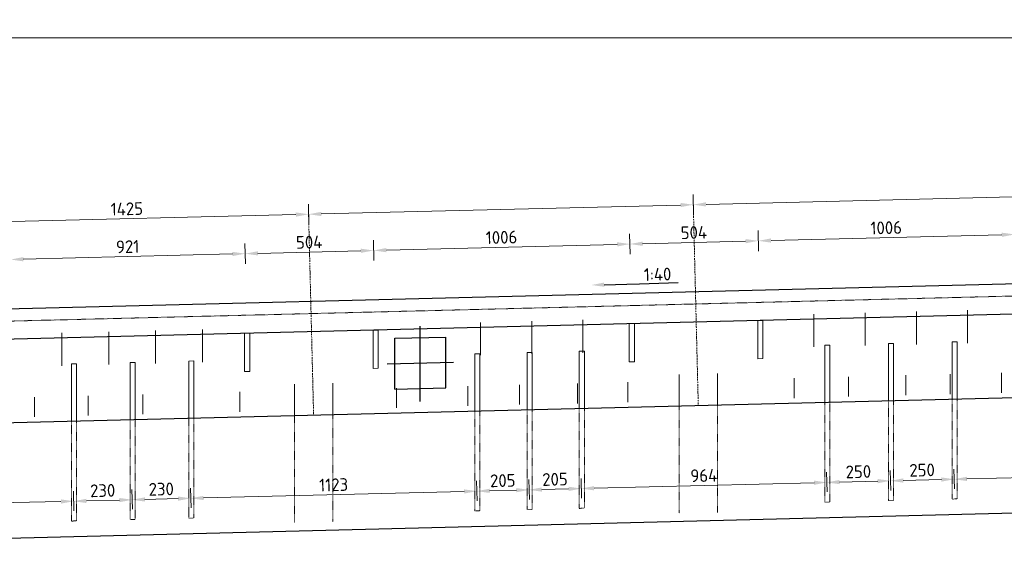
# Model space of a CAD drawing. Header units: millimetres. Extents: x -8028558 to 327273, y -63352 to 83293.
# Tile 49 of 195: x -2122 to 1742, y 2170 to 4289. Entities that reach past the tile are written whole.
import ezdxf
from ezdxf import colors
from ezdxf.entities.mleader import LeaderData, LeaderLine
from ezdxf.math import Vec2, Vec3

# ---------------------------------------------------------------- set-up
doc = ezdxf.new("R2010")
doc.units = ezdxf.units.MM
for name, pattern in [('NLCS-HIDDEN', [4, 2, -2]), ('XX-HART', [13, 4, -2, 1, -2, 4]), ('ZZ-HIDDEN-SO', [4, 2, -2])]:
    doc.linetypes.add(name, pattern=pattern)
for name, color, linetype, lineweight in [('B-CO-BC-BETONVORM-GD', 90, 'Continuous', 25), ('B-CO-BC-BETONVORM-GN', 10, 'ZZ-HIDDEN-SO', 13), ('B-CO-BC-BETONVORM-M', 7, 'Continuous', 18), ('B-CO-BC-STORTNAAD-GD', 10, 'BC-STORTNAAD', 25), ('B-CO-BC-VOORSPANNING-GD', 200, 'Continuous', 25), ('B-CO-BC-WAPENING_HOOFDWAPENING-G', 170, 'Continuous', 18), ('B-CO-BC-WAPENING_HOOFDWAPENING-GN', 140, 'NLCS-HIDDEN', 13), ('X-XX-AL-HARTLIJN-G', 7, 'XX-HART', 18), ('X-XX-AL-M', 7, 'Continuous', 18), ('X-XX-AL-VERWIJZING-T25', 7, 'Continuous', 25)]:
    doc.layers.add(name, color=color, linetype=linetype, lineweight=lineweight)
doc.styles.add('NLCS-ISO-MM20-T25', font='NLCS-ISO.ttf', dxfattribs={"height": 50})
doc.linetypes.add('BC-STORTNAAD', pattern='A,15,-1,[175,NLCS.SHX,S=1,R=0,X=0,Y=0],-1', length=17)
doc.dimstyles.new('NLCS-MM20-T25-PIJL_L0_H0', dxfattribs={"dimscale": 20, "dimtxt": 2.5, "dimasz": 2.5, "dimexe": 2, "dimexo": 2, "dimgap": 0.7, "dimtad": 1, "dimdec": 0, "dimzin": 0, "dimdsep": 46, "dimtxsty": 'NLCS-ISO-MM20-T25', "dimcen": 0, "dimdle": 2, "dimclrd": 256, "dimclre": 256, "dimclrt": 256, "dimadec": 0, "dimazin": 0, "dimtfac": 1, "dimtdec": 3, "dimtofl": 0, "dimtmove": 0, "dimatfit": 3, "dimfxl": 2, "dimfxlon": 1, "dimtfillclr": 256, "dimtolj": 1, "dimtzin": 0, "dimlwd": -1, "dimlwe": -1, "dimarcsym": 0})
doc.dimstyles.new('NLCS-MM20-T25-PIJL_L0_H4', dxfattribs={"dimscale": 20, "dimtxt": 2.5, "dimasz": 2.5, "dimexe": 2, "dimexo": 2, "dimgap": 0.7, "dimtad": 1, "dimdec": 0, "dimzin": 0, "dimdsep": 46, "dimtxsty": 'NLCS-ISO-MM20-T25', "dimcen": 0, "dimdle": 2, "dimclrd": 256, "dimclre": 256, "dimclrt": 256, "dimadec": 4, "dimazin": 0, "dimtfac": 1, "dimtdec": 3, "dimtofl": 0, "dimtmove": 0, "dimatfit": 3, "dimfxl": 2, "dimfxlon": 1, "dimtfillclr": 256, "dimtolj": 1, "dimtzin": 0, "dimlwd": -1, "dimlwe": -1, "dimarcsym": 0})

# ---------------------------------------------------------------- blocks, each defined once
blk = doc.blocks.new('*D1693')
at = {"layer": 'X-XX-AL-M', "transparency": 16777216}
for p, q in [((-4319.8, 4177.1), (-4319.8, 4257.1)), ((14649.8, 4177.1), (14649.8, 4257.1)), ((14599.8, 4217.1), (-4269.8, 4217.1))]:
    blk.add_line(p, q, dxfattribs=at)
for points in [[(-4269.8, 4225.4), (-4269.8, 4208.7), (-4319.8, 4217.1)], [(14599.8, 4225.4), (14599.8, 4208.7), (14649.8, 4217.1)]]:
    blk.add_solid(points, dxfattribs=at)
at = {"layer": 'X-XX-AL-M', "transparency": 16777216, "insert": (5165, 4256.1), "char_height": 50, "attachment_point": 5, "style": 'NLCS-ISO-MM20-T25'}
blk.add_mtext('\\A1;18970', dxfattribs=at)
blk = doc.blocks.new('*D1700')
at = {"layer": 'X-XX-AL-M', "transparency": 16777216}
for p, q in [((-987.3, 3484.9), (-989.3, 3564.9)), ((-2411.8, 3449.4), (-2413.8, 3529.4)), ((-2362.8, 3490.7), (-1038.3, 3523.6))]:
    blk.add_line(p, q, dxfattribs=at)
for points in [[(-1038.5, 3532), (-1038, 3515.3), (-988.3, 3524.9)], [(-2363, 3499), (-2362.6, 3482.3), (-2412.8, 3489.4)]]:
    blk.add_solid(points, dxfattribs=at)
at = {"layer": 'X-XX-AL-M', "transparency": 16777216, "insert": (-1701.5, 3546.1), "char_height": 50, "attachment_point": 5, "rotation": 1.4252, "style": 'NLCS-ISO-MM20-T25'}
blk.add_mtext('\\A1;1425', dxfattribs=at)
blk = doc.blocks.new('*D1701')
at = {"layer": 'X-XX-AL-M', "transparency": 16777216}
for p, q in [((522.3, 3522.4), (520.3, 3602.4)), ((-987.3, 3484.9), (-989.3, 3564.9)), ((-938.3, 3526.1), (471.3, 3561.2))]:
    blk.add_line(p, q, dxfattribs=at)
for points in [[(471.1, 3569.5), (471.5, 3552.9), (521.3, 3562.4)], [(-938.5, 3534.4), (-938.1, 3517.8), (-988.3, 3524.9)]]:
    blk.add_solid(points, dxfattribs=at)
blk = doc.blocks.new('*D1702')
at = {"layer": 'X-XX-AL-M', "transparency": 16777216}
for p, q in [((2031.8, 3560), (2029.8, 3640)), ((522.3, 3522.4), (520.3, 3602.4)), ((571.2, 3563.7), (1980.8, 3598.7))]:
    blk.add_line(p, q, dxfattribs=at)
for points in [[(1980.6, 3607.1), (1981, 3590.4), (2030.8, 3600)], [(571, 3572), (571.5, 3555.3), (521.3, 3562.4)]]:
    blk.add_solid(points, dxfattribs=at)
blk = doc.blocks.new('*D1639')
at = {"layer": 'X-XX-AL-M', "transparency": 16777216}
for p, q in [((-1236, 3330.2), (-1238, 3410.1)), ((-2156.7, 3307.1), (-2158.7, 3387.1)), ((-2107.7, 3348.4), (-1287, 3368.9))]:
    blk.add_line(p, q, dxfattribs=at)
for points in [[(-1287.2, 3377.2), (-1286.8, 3360.6), (-1237, 3370.1)], [(-2107.9, 3356.7), (-2107.5, 3340), (-2157.7, 3347.1)]]:
    blk.add_solid(points, dxfattribs=at)
at = {"layer": 'X-XX-AL-M', "transparency": 16777216, "insert": (-1698.3, 3397.6), "char_height": 50, "attachment_point": 5, "rotation": 1.4321, "style": 'NLCS-ISO-MM20-T25'}
blk.add_mtext('\\A1;921', dxfattribs=at)
blk = doc.blocks.new('*D1640')
at = {"layer": 'X-XX-AL-M', "transparency": 16777216}
for p, q in [((-1236, 3330.2), (-1238, 3410.1)), ((-732.2, 3342.8), (-734.2, 3422.7)), ((-1187, 3371.4), (-783.2, 3381.5))]:
    blk.add_line(p, q, dxfattribs=at)
for points in [[(-1187.2, 3379.7), (-1186.8, 3363.1), (-1237, 3370.1)], [(-783.4, 3389.8), (-782.9, 3373.2), (-733.2, 3382.7)]]:
    blk.add_solid(points, dxfattribs=at)
at = {"layer": 'X-XX-AL-M', "transparency": 16777216, "insert": (-986.1, 3415.4), "char_height": 50, "attachment_point": 5, "rotation": 1.4321, "style": 'NLCS-ISO-MM20-T25'}
blk.add_mtext('\\A1;504', dxfattribs=at)
blk = doc.blocks.new('*D1641')
at = {"layer": 'X-XX-AL-M', "transparency": 16777216}
for p, q in [((273.5, 3367.9), (271.5, 3447.9)), ((-732.2, 3342.8), (-734.2, 3422.7)), ((-683.2, 3384), (222.5, 3406.6))]:
    blk.add_line(p, q, dxfattribs=at)
for points in [[(222.3, 3415), (222.7, 3398.3), (272.5, 3407.9)], [(-683.4, 3392.3), (-683, 3375.7), (-733.2, 3382.7)]]:
    blk.add_solid(points, dxfattribs=at)
at = {"layer": 'X-XX-AL-M', "transparency": 16777216, "insert": (-231.3, 3434.3), "char_height": 50, "attachment_point": 5, "rotation": 1.4321, "style": 'NLCS-ISO-MM20-T25'}
blk.add_mtext('\\A1;1006', dxfattribs=at)
blk = doc.blocks.new('*D1642')
at = {"layer": 'X-XX-AL-M', "transparency": 16777216}
for p, q in [((273.5, 3367.9), (271.5, 3447.9)), ((777.4, 3380.5), (775.4, 3460.5)), ((322.5, 3409.1), (726.4, 3419.2))]:
    blk.add_line(p, q, dxfattribs=at)
for points in [[(322.3, 3417.5), (322.7, 3400.8), (272.5, 3407.9)], [(726.2, 3427.6), (726.6, 3410.9), (776.4, 3420.5)]]:
    blk.add_solid(points, dxfattribs=at)
at = {"layer": 'X-XX-AL-M', "transparency": 16777216, "insert": (523.5, 3453.2), "char_height": 50, "attachment_point": 5, "rotation": 1.4321, "style": 'NLCS-ISO-MM20-T25'}
blk.add_mtext('\\A1;504', dxfattribs=at)
blk = doc.blocks.new('*D1643')
at = {"layer": 'X-XX-AL-M', "transparency": 16777216}
for p, q in [((1783, 3405.6), (1781, 3485.6)), ((777.4, 3380.5), (775.4, 3460.5)), ((826.3, 3421.7), (1732.1, 3444.4))]:
    blk.add_line(p, q, dxfattribs=at)
for points in [[(1731.9, 3452.7), (1732.3, 3436), (1782, 3445.6)], [(826.1, 3430.1), (826.6, 3413.4), (776.4, 3420.5)]]:
    blk.add_solid(points, dxfattribs=at)
at = {"layer": 'X-XX-AL-M', "transparency": 16777216, "insert": (1278.2, 3472), "char_height": 50, "attachment_point": 5, "rotation": 1.4321, "style": 'NLCS-ISO-MM20-T25'}
blk.add_mtext('\\A1;1006', dxfattribs=at)
blk = doc.blocks.new('*D1660')
at = {"layer": 'B-CO-BC-BETONVORM-M', "transparency": 16777216}
for p, q in [((-1909.3, 2360.5), (-1910.9, 2438.1)), ((-2821.6, 2339.2), (-2823.2, 2419.2)), ((-2772.4, 2380.3), (-1960, 2397.1))]:
    blk.add_line(p, q, dxfattribs=at)
for points in [[(-1960.2, 2405.4), (-1959.9, 2388.8), (-1910.1, 2398.1)], [(-2772.6, 2388.6), (-2772.2, 2371.9), (-2822.4, 2379.2)]]:
    blk.add_solid(points, dxfattribs=at)
at = {"layer": 'B-CO-BC-BETONVORM-M', "transparency": 16777216, "insert": (-2367, 2427.7), "char_height": 50, "attachment_point": 5, "rotation": 1.186, "style": 'NLCS-ISO-MM20-T25'}
blk.add_mtext('\\A1;913', dxfattribs=at)
blk = doc.blocks.new('*D1684')
at = {"layer": 'X-XX-AL-M', "transparency": 16777216}
for p, q in [((1545.9, 2446.9), (1544, 2524.5)), ((2555.6, 2472.2), (2553.7, 2549.7)), ((2504.7, 2508.5), (1595, 2485.8))]:
    blk.add_line(p, q, dxfattribs=at)
for points in [[(2504.5, 2516.8), (2504.9, 2500.2), (2554.7, 2509.7)], [(1594.8, 2494.1), (1595.2, 2477.4), (1545, 2484.5)]]:
    blk.add_solid(points, dxfattribs=at)
at = {"layer": 'X-XX-AL-M', "transparency": 16777216, "insert": (2048.9, 2536.1), "char_height": 50, "attachment_point": 5, "rotation": 1.4321, "style": 'NLCS-ISO-MM20-T25'}
blk.add_mtext('\\A1;1010', dxfattribs=at)
blk = doc.blocks.new('*D1685')
at = {"layer": 'X-XX-AL-M', "transparency": 16777216}
for p, q in [((1296, 2440.7), (1294.1, 2518.2)), ((1545.9, 2446.9), (1544, 2524.5)), ((1495, 2483.3), (1345.1, 2479.5))]:
    blk.add_line(p, q, dxfattribs=at)
for points in [[(1344.9, 2487.8), (1345.3, 2471.2), (1295.1, 2478.3)], [(1494.8, 2491.6), (1495.2, 2474.9), (1545, 2484.5)]]:
    blk.add_solid(points, dxfattribs=at)
at = {"layer": 'X-XX-AL-M', "transparency": 16777216, "insert": (1419.1, 2520.4), "char_height": 50, "attachment_point": 5, "rotation": 1.4321, "style": 'NLCS-ISO-MM20-T25'}
blk.add_mtext('\\A1;250', dxfattribs=at)
blk = doc.blocks.new('*D1686')
at = {"layer": 'X-XX-AL-M', "transparency": 16777216}
for p, q in [((1046.1, 2434.4), (1044.2, 2512)), ((1296, 2440.7), (1294.1, 2518.2)), ((1245.1, 2477), (1095.1, 2473.3))]:
    blk.add_line(p, q, dxfattribs=at)
for points in [[(1094.9, 2481.6), (1095.4, 2464.9), (1045.2, 2472)], [(1244.9, 2485.3), (1245.3, 2468.7), (1295.1, 2478.3)]]:
    blk.add_solid(points, dxfattribs=at)
at = {"layer": 'X-XX-AL-M', "transparency": 16777216, "insert": (1169.1, 2514.1), "char_height": 50, "attachment_point": 5, "rotation": 1.4321, "style": 'NLCS-ISO-MM20-T25'}
blk.add_mtext('\\A1;250', dxfattribs=at)
blk = doc.blocks.new('*D1687')
at = {"layer": 'X-XX-AL-M', "transparency": 16777216}
for p, q in [((1046.1, 2434.4), (1044.2, 2512)), ((82.9, 2410.3), (81, 2487.9)), ((995.2, 2470.8), (131.9, 2449.2))]:
    blk.add_line(p, q, dxfattribs=at)
for points in [[(995, 2479.1), (995.4, 2462.4), (1045.2, 2472)], [(131.7, 2457.5), (132.2, 2440.8), (82, 2447.9)]]:
    blk.add_solid(points, dxfattribs=at)
at = {"layer": 'X-XX-AL-M', "transparency": 16777216, "insert": (562.6, 2499), "char_height": 50, "attachment_point": 5, "rotation": 1.4321, "style": 'NLCS-ISO-MM20-T25'}
blk.add_mtext('\\A1;964', dxfattribs=at)
blk = doc.blocks.new('*D1688')
at = {"layer": 'X-XX-AL-M', "transparency": 16777216}
for p, q in [((-122, 2405.2), (-124, 2482.8)), ((82.9, 2410.3), (81, 2487.9)), ((32, 2446.7), (-73, 2444))]:
    blk.add_line(p, q, dxfattribs=at)
for points in [[(-73.2, 2452.4), (-72.8, 2435.7), (-123, 2442.8)], [(31.8, 2455), (32.2, 2438.3), (82, 2447.9)]]:
    blk.add_solid(points, dxfattribs=at)
at = {"layer": 'X-XX-AL-M', "transparency": 16777216, "insert": (-21.5, 2484.3), "char_height": 50, "attachment_point": 5, "rotation": 1.4321, "style": 'NLCS-ISO-MM20-T25'}
blk.add_mtext('\\A1;205', dxfattribs=at)
blk = doc.blocks.new('*D1689')
at = {"layer": 'X-XX-AL-M', "transparency": 16777216}
for p, q in [((-327, 2400.1), (-328.9, 2477.6)), ((-122, 2405.2), (-124, 2482.8)), ((-173, 2441.5), (-277.9, 2438.9))]:
    blk.add_line(p, q, dxfattribs=at)
for points in [[(-278.1, 2447.2), (-277.7, 2430.6), (-327.9, 2437.7)], [(-173.2, 2449.9), (-172.8, 2433.2), (-123, 2442.8)]]:
    blk.add_solid(points, dxfattribs=at)
at = {"layer": 'X-XX-AL-M', "transparency": 16777216, "insert": (-226.4, 2479.2), "char_height": 50, "attachment_point": 5, "rotation": 1.4321, "style": 'NLCS-ISO-MM20-T25'}
blk.add_mtext('\\A1;205', dxfattribs=at)
blk = doc.blocks.new('*D1690')
at = {"layer": 'X-XX-AL-M', "transparency": 16777216}
for p, q in [((-327, 2400.1), (-328.9, 2477.6)), ((-1449.6, 2372), (-1451.6, 2449.6)), ((-377.9, 2436.4), (-1400.6, 2410.8))]:
    blk.add_line(p, q, dxfattribs=at)
for points in [[(-378.1, 2444.7), (-377.7, 2428.1), (-327.9, 2437.7)], [(-1400.8, 2419.2), (-1400.4, 2402.5), (-1450.6, 2409.6)]]:
    blk.add_solid(points, dxfattribs=at)
at = {"layer": 'X-XX-AL-M', "transparency": 16777216, "insert": (-890.2, 2462.6), "char_height": 50, "attachment_point": 5, "rotation": 1.4321, "style": 'NLCS-ISO-MM20-T25'}
blk.add_mtext('\\A1;1123', dxfattribs=at)
blk = doc.blocks.new('*D1691')
at = {"layer": 'X-XX-AL-M', "transparency": 16777216}
for p, q in [((-1679.5, 2366.3), (-1681.5, 2443.8)), ((-1449.6, 2372), (-1451.6, 2449.6)), ((-1500.5, 2408.3), (-1630.5, 2405.1))]:
    blk.add_line(p, q, dxfattribs=at)
for points in [[(-1630.7, 2413.4), (-1630.3, 2396.8), (-1680.5, 2403.8)], [(-1500.8, 2416.7), (-1500.3, 2400), (-1450.6, 2409.6)]]:
    blk.add_solid(points, dxfattribs=at)
at = {"layer": 'X-XX-AL-M', "transparency": 16777216, "insert": (-1566.5, 2445.7), "char_height": 50, "attachment_point": 5, "rotation": 1.4321, "style": 'NLCS-ISO-MM20-T25'}
blk.add_mtext('\\A1;230', dxfattribs=at)
blk = doc.blocks.new('*D1626')
at = {"layer": 'X-XX-AL-M', "transparency": 16777216}
for p, q in [((-1909.5, 2360.5), (-1911.4, 2438.1)), ((-1679.5, 2366.3), (-1681.5, 2443.9)), ((-1730.5, 2402.6), (-1860.4, 2399.4))]:
    blk.add_line(p, q, dxfattribs=at)
for points in [[(-1860.6, 2407.7), (-1860.2, 2391), (-1910.4, 2398.1)], [(-1730.7, 2410.9), (-1730.3, 2394.3), (-1680.5, 2403.9)]]:
    blk.add_solid(points, dxfattribs=at)
at = {"layer": 'X-XX-AL-M', "transparency": 16777216, "insert": (-1796.4, 2440), "char_height": 50, "attachment_point": 5, "rotation": 1.4321, "style": 'NLCS-ISO-MM20-T25'}
blk.add_mtext('\\A1;230', dxfattribs=at)

msp = doc.modelspace()

# ---------------------------------------------------------------- linework, layer by layer
at = {"layer": 'B-CO-BC-BETONVORM-GD', "flags": 128}
for points in [[(15514.8, 3684), (15514.8, 2697.2), (-5395.2, 2170), (-5395.2, 3024.5)], [(-4188.1, 3078.3), (-4165.4, 3104), (14666.8, 3574.8)], [(14690.7, 3455.3), (-4079.3, 2986.1)]]:
    msp.add_lwpolyline(points, dxfattribs=at)
at = {"layer": 'B-CO-BC-BETONVORM-GN', "flags": 128}
msp.add_lwpolyline([(15514.8, 3547.2), (-5545.2, 3020.7)], dxfattribs=at)
at = {"layer": 'B-CO-BC-STORTNAAD-GD', "flags": 128}
msp.add_lwpolyline([(15514.8, 3147.2), (-5395.2, 2624.5)], dxfattribs=at)
at = {"layer": 'B-CO-BC-VOORSPANNING-GD', "flags": 128}
for points in [[(-550.1, 2790.2), (-550.1, 3085.2)], [(-650.1, 3037.9), (-450.1, 3042.9)], [(-650.1, 2837.9), (-650.1, 3037.9)], [(-450.1, 2842.9), (-450.1, 3042.9)], [(-679.7, 2937.1), (-420.1, 2943.6)], [(-650.1, 2837.9), (-450.1, 2842.9)]]:
    msp.add_lwpolyline(points, dxfattribs=at)
at = {"layer": 'B-CO-BC-WAPENING_HOOFDWAPENING-G', "flags": 128}
for points in [[(994.3, 3132.9), (994.3, 3004.1)], [(1195.5, 3138), (1195.5, 3009.1)], [(1396.6, 3143), (1396.6, 3014.1)], [(1597.7, 3148), (1597.7, 3019.2)], [(-314.1, 3100.2), (-314.1, 2971.4)], [(-112.9, 3105.3), (-112.9, 2976.4)], [(88.2, 3110.3), (88.2, 2981.4)], [(-1956.8, 3059.2), (-1956.8, 2930.3)], [(-1772.6, 3063.8), (-1772.6, 2934.9)], [(-1588.5, 3068.4), (-1588.5, 2939.5)], [(-1404.3, 3073), (-1404.3, 2944.1)], [(1287, 3017.2), (1307, 3017.7)], [(1287, 3017.3), (1287, 2791.5)], [(1307, 3017.8), (1307, 2792)], [(1536.9, 3023.5), (1556.9, 3024)], [(1536.9, 3023.5), (1536.9, 2797.8)], [(1556.9, 3024), (1556.9, 2798.3)], [(-336, 2976.6), (-316, 2977.1)], [(-336, 2976.7), (-336, 2750.9)], [(-316, 2977.2), (-316, 2751.4)], [(-131, 2981.8), (-111, 2982.3)], [(-131, 2981.8), (-131, 2756)], [(-111, 2982.3), (-111, 2756.5)], [(73.9, 2986.9), (93.9, 2987.4)], [(73.9, 2986.9), (73.9, 2761.2)], [(93.9, 2987.4), (93.9, 2761.7)], [(1037.1, 3011), (1057.1, 3011.5)], [(1037.1, 3011), (1037.1, 2785.3)], [(1057.1, 3011.5), (1057.1, 2785.8)], [(-1918.5, 2937.1), (-1898.5, 2937.6)], [(-1918.5, 2937.1), (-1918.5, 2711.4)], [(-1898.5, 2937.6), (-1898.5, 2711.9)], [(-1688.5, 2942.8), (-1668.6, 2943.3)], [(-1688.5, 2942.9), (-1688.5, 2717.1)], [(-1668.6, 2943.4), (-1668.6, 2717.6)], [(-1458.6, 2948.6), (-1438.6, 2949.1)], [(-1458.6, 2948.6), (-1458.6, 2722.8)], [(-1438.6, 2949.1), (-1438.6, 2723.3)], [(616.2, 2774.7), (616.2, 2899.5)], [(1730.9, 2901.9), (1730.9, 2823.8)], [(-893.3, 2737), (-893.3, 2861.8)], [(67.2, 2860.4), (67.2, 2782.3)], [(264, 2865.3), (264, 2787.1)], [(466.3, 2771), (466.3, 2895.8)], [(917.5, 2881), (917.5, 2802.8)], [(1130.7, 2886.9), (1130.7, 2808.8)], [(1354.9, 2892.5), (1354.9, 2814.4)], [(1528.7, 2896.9), (1528.7, 2818.7)], [(-1258.1, 2827.2), (-1258.1, 2749)], [(-1043.2, 2733.3), (-1043.2, 2858.1)], [(-643, 2842.6), (-643, 2764.4)], [(-363.5, 2850.5), (-363.5, 2772.4)], [(-160.6, 2855.6), (-160.6, 2777.4)], [(-2063.6, 2807.1), (-2063.6, 2728.9)], [(-1853.3, 2812.3), (-1853.3, 2734.2)], [(-1639.3, 2817.7), (-1639.3, 2739.5)]]:
    msp.add_lwpolyline(points, dxfattribs=at)
at = {"layer": 'B-CO-BC-WAPENING_HOOFDWAPENING-G'}
for points in [[(270.3, 3094.8), (270.3, 2944.8), (290.3, 2945.3), (290.3, 3095.3)], [(774.2, 3107.4), (774.2, 2957.4), (794.2, 2957.9), (794.2, 3107.9)], [(-1239.2, 3057.1), (-1239.2, 2907.1), (-1219.2, 2907.6), (-1219.2, 3057.6)], [(-735.3, 3069.7), (-735.3, 2919.7), (-715.3, 2920.2), (-715.3, 3070.2)]]:
    msp.add_lwpolyline(points, close=True, dxfattribs=at)
at = {"layer": 'B-CO-BC-WAPENING_HOOFDWAPENING-GN', "flags": 128}
for points in [[(1037.1, 2785.3), (1037.1, 2394.2)], [(1057.1, 2785.8), (1057.1, 2394.7)], [(1287, 2791.5), (1287, 2400.5)], [(1307, 2792), (1307, 2401)], [(1536.9, 2797.8), (1536.9, 2406.7)], [(1556.9, 2798.3), (1556.9, 2407.2)], [(-336, 2750.9), (-336, 2359.9)], [(-316, 2751.4), (-316, 2360.4)], [(-131, 2756), (-131, 2365)], [(-111, 2756.5), (-111, 2365.5)], [(73.9, 2761.2), (73.9, 2370.1)], [(93.9, 2761.7), (93.9, 2370.6)], [(466.3, 2771), (466.3, 2350.8)], [(616.2, 2774.7), (616.2, 2354.5)], [(-1918.5, 2711.4), (-1918.5, 2320.3)], [(-1898.5, 2711.9), (-1898.5, 2320.8)], [(-1688.5, 2717.1), (-1688.5, 2326)], [(-1668.6, 2717.6), (-1668.6, 2326.5)], [(-1458.6, 2722.8), (-1458.6, 2331.8)], [(-1438.6, 2723.3), (-1438.6, 2332.3)], [(-1043.2, 2733.3), (-1043.2, 2313.1)], [(-893.3, 2737), (-893.3, 2316.8)], [(1287, 2400.5), (1307, 2401)], [(1536.9, 2406.7), (1556.9, 2407.2)], [(-336, 2359.9), (-316, 2360.4)], [(-131, 2365), (-111, 2365.5)], [(73.9, 2370.1), (93.9, 2370.6)], [(1037.1, 2394.2), (1057.1, 2394.7)], [(-1918.5, 2320.3), (-1898.5, 2320.8)], [(-1688.5, 2326), (-1668.6, 2326.5)], [(-1458.6, 2331.8), (-1438.6, 2332.3)]]:
    msp.add_lwpolyline(points, dxfattribs=at)
at = {"layer": 'X-XX-AL-HARTLIJN-G', "flags": 128}
for points in [[(540.9, 2772.9), (521.3, 3562.4)], [(-968.6, 2735.1), (-988.3, 3524.9)]]:
    msp.add_lwpolyline(points, dxfattribs=at)

# ---------------------------------------------------------------- dimensions: what is measured, and where the dimension line sits
at = {"layer": 'B-CO-BC-BETONVORM-M'}
dim = msp.add_linear_dim(base=(-1910.0586, 2398.1251), p1=(-2820.6918, 2297.7337), p2=(-1908.4519, 2320.5141), angle=1.186, dimstyle='NLCS-MM20-T25-PIJL_L0_H0', dxfattribs=at)
dim.commit()
dim.dimension.update_dxf_attribs({"geometry": '*D1660', "text_midpoint": (-2367.0261, 2427.6731)})
at = {"layer": 'X-XX-AL-M'}
for base, p1, p2, angle, picture, middle in [((-4319.8, 4217.1), (14649.8, 3632.2), (-4319.8, 3128.6), 180, '*D1693', (5165, 4256.1)), ((-988.3, 3524.9), (-2393.2, 2699.5), (-968.6, 2735.1), 181.4252, '*D1700', (-1701.5, 3546.1)), ((776.4, 3420.5), (280.3, 3095.1), (784.2, 3107.7), 181.4321, '*D1642', (523.5, 3453.2)), ((1782, 3445.6), (784.2, 3107.7), (1789.9, 3132.8), 181.4321, '*D1643', (1278.2, 3472)), ((-733.2, 3382.7), (-1229.2, 3057.4), (-725.3, 3069.9), 181.4321, '*D1640', (-986.1, 3415.4)), ((272.5, 3407.9), (-725.3, 3069.9), (280.3, 3095.1), 181.4321, '*D1641', (-231.3, 3434.3)), ((-1237, 3370.1), (-2149.9, 3034.3), (-1229.2, 3057.4), 181.4321, '*D1639', (-1698.3, 3397.6)), ((1295.1, 2478.3), (1546.9, 2406.9), (1297, 2400.7), 1.4321, '*D1685', (1419.1, 2520.4)), ((1545, 2484.5), (2556.6, 2432.2), (1546.9, 2406.9), 1.4321, '*D1684', (2048.9, 2536.1)), ((-327.9, 2437.7), (-121, 2365.2), (-326, 2360.1), 1.4321, '*D1689', (-226.4, 2479.2)), ((-123, 2442.8), (83.9, 2370.3), (-121, 2365.2), 1.4321, '*D1688', (-21.5, 2484.3)), ((82, 2447.9), (1047.1, 2394.5), (83.9, 2370.3), 1.4321, '*D1687', (562.6, 2499)), ((1045.2, 2472), (1297, 2400.7), (1047.1, 2394.5), 1.4321, '*D1686', (1169.1, 2514.1)), ((-1910.4, 2398.1), (-1678.5, 2326.3), (-1908.5, 2320.5), 1.4321, '*D1626', (-1796.4, 2440)), ((-1680.5, 2403.8), (-1448.6, 2332), (-1678.5, 2326.3), 1.4321, '*D1691', (-1566.5, 2445.7)), ((-1450.6, 2409.6), (-326, 2360.1), (-1448.6, 2332), 1.4321, '*D1690', (-890.2, 2462.6))]:
    dim = msp.add_linear_dim(base=base, p1=p1, p2=p2, angle=angle, dimstyle='NLCS-MM20-T25-PIJL_L0_H4', dxfattribs=at)
    dim.commit()
    dim.dimension.update_dxf_attribs({"geometry": picture, "text_midpoint": middle})
for base, p1, p2, picture, middle in [((2030.8, 3600), (540.9, 2772.9), (2050.4, 2810.6), '*D1702', (1276, 3581.2)), ((521.3, 3562.4), (-968.6, 2735.1), (540.9, 2772.9), '*D1701', (-233.5, 3543.7))]:
    dim = msp.add_linear_dim(base=base, p1=p1, p2=p2, angle=181.4252, text=' ', dimstyle='NLCS-MM20-T25-PIJL_L0_H4', dxfattribs=at)
    dim.commit()
    dim.dimension.update_dxf_attribs({"geometry": picture, "text_midpoint": middle})

# ---------------------------------------------------------------- leaders
at = {"layer": 'X-XX-AL-VERWIJZING-T25'}
ml = msp.add_multileader_mtext('Standard', dxfattribs=at)
ml.set_content('1:40', color=256, style='NLCS-ISO-MM20-T25')
ml.set_leader_properties(color=256, linetype='ByLayer', lineweight=-1)
ml.build(insert=Vec2(0, 0))
ml.multileader.update_dxf_attribs({"text_left_attachment_type": 5, "text_right_attachment_type": 5, "dogleg_length": 50, "arrow_head_size": 50})
ctx = ml.context
ctx.base_point, ctx.char_height, ctx.arrow_head_size, ctx.landing_gap_size, ctx.plane_origin, ctx.plane_x_axis, ctx.plane_y_axis = Vec3(310.1, 3252.2), 50, 50, 18, Vec3(121.5, 3247), Vec3(0.999624, 0.027417), Vec3(-0.027417, 0.999624)
ctx.left_attachment, ctx.right_attachment = 5, 5
notes = []
notes.append((ctx, [(0, (1, 1, 0), (260.1, 3250.8), (0.999624, 0.027417), 50, [(0, [(121.5, 3247)], 0, [])])]))
ctx.mtext.insert, ctx.mtext.text_direction, ctx.mtext.rotation, ctx.mtext.flow_direction = Vec3(326.5, 3312.6), Vec3(0.999624, 0.027417), 0.027421, 5
for ctx, leaders in notes:
    for number, flags, end, landing, length, lines in leaders:
        leader = LeaderData()
        leader.index, (leader.has_last_leader_line, leader.has_dogleg_vector, leader.attachment_direction) = number, flags
        leader.last_leader_point, leader.dogleg_vector, leader.dogleg_length = Vec3(end), Vec3(landing), length
        for number, points, colour, breaks in lines:
            line = LeaderLine()
            line.index, line.vertices, line.color, line.breaks = number, Vec3.list(points), colors.encode_raw_color(colour), breaks
            leader.lines.append(line)
        ctx.leaders.append(leader)

doc.saveas('drawing.dxf')
